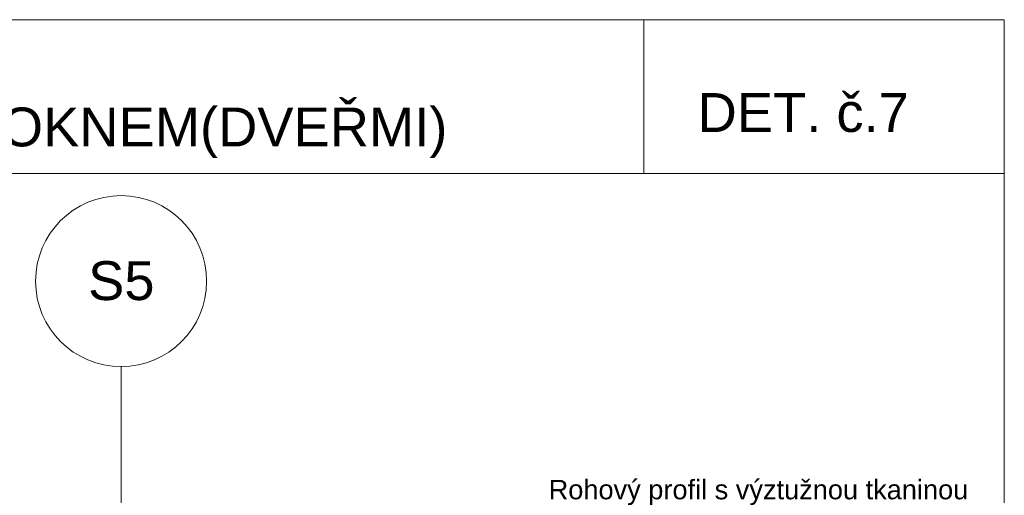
# Model space of a CAD drawing. Header units: millimetres. Extents: x -172116 to -156978, y -29806 to 62594.
# Tile 23 of 23: x -157611 to -156978, y 34674 to 34980. Entities that reach past the tile are written whole.
import ezdxf

# ---------------------------------------------------------------- set-up
doc = ezdxf.new("R2010")
doc.units = ezdxf.units.MM
doc.header["$MEASUREMENT"] = 0
doc.styles.add('GENEROVANÝ_STYL_1', font='txt')

msp = doc.modelspace()

# ---------------------------------------------------------------- linework, layer by layer
at = {"color": 154, "linetype": 'Continuous', "lineweight": 13}
for p, q in [((-157209.75, 34881.01), (-157209.75, 34980.01)), ((-157999.97, 34881.01), (-156977.99, 34881.01)), ((-157545.86, 34756.88), (-157545.85, 34461.3))]:
    msp.add_line(p, q, dxfattribs=at)
msp.add_lwpolyline([(-157999.97, 34980.01), (-156977.99, 34980.01), (-156977.99, 33512.78), (-157999.97, 33512.78)], close=True, dxfattribs=at)
msp.add_circle((-157545.87, 34811.88), 55, dxfattribs=at)

# ---------------------------------------------------------------- texts
at = {"color": 154, "linetype": 'Continuous', "lineweight": 13, "style": 'GENEROVANÝ_STYL_1'}
for s, insert, char_height, attachment_point in [('\\A1;{\\pql;\\fArial|b0|i0|c238|p38;DET. č.\\fArial|b0|i0|c238|p38;7}', (-157175.2, 34907.45), 25, 7), ('\\A1;{\\pql;\\fArial|b0|i0|c238|p38;VODOROVNÝ ŘEZ OKNEM\\fArial|b0|i0|c238|p38;(DVEŘMI)}', (-157939.47, 34891.01), 25, 7), ('\\A1;{\\pqr;\\fArial|b0|i0|c238|p38;S5}', (-157524.4, 34799.34), 25, 9), ('\\A1;{\\pql;\\fArial|b0|i0|c238|p38;Rohový profil s výztužnou tkaninou}', (-157270.97, 34667.8), 12.5, 7)]:
    msp.add_mtext(s, dxfattribs=dict(at, insert=insert, char_height=char_height, attachment_point=attachment_point))

doc.saveas('drawing.dxf')
